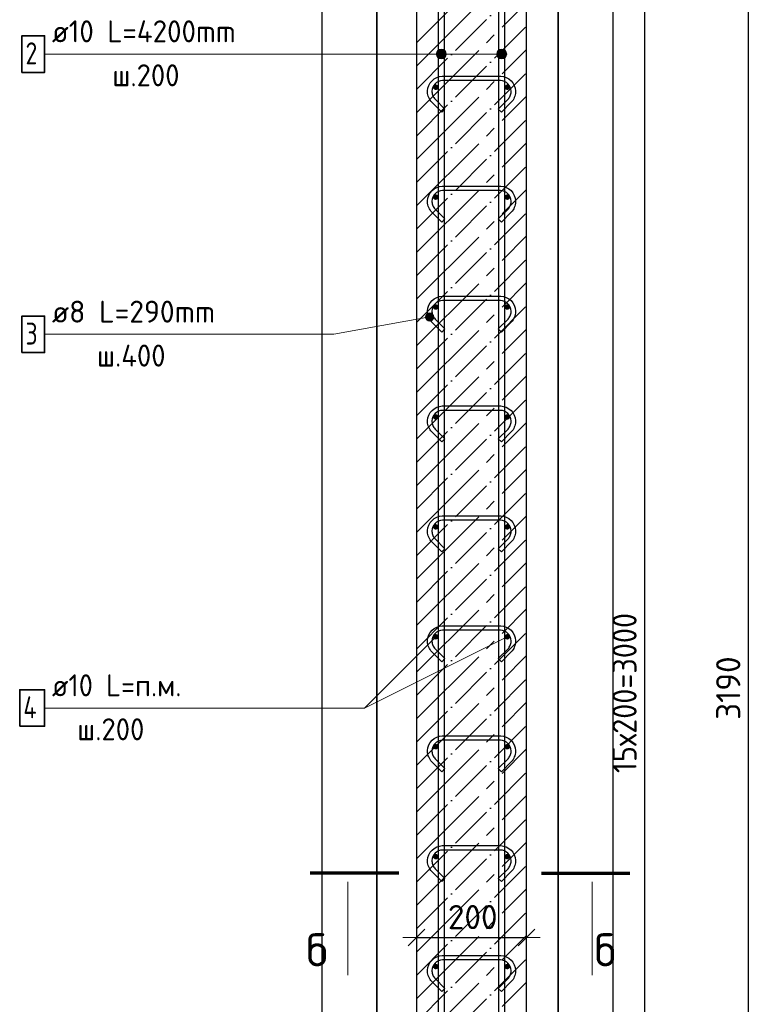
# Model space of a CAD drawing. Header units: millimetres. Extents: x -17997 to 37135, y 45383 to 72408.
# Tile 11 of 67: x -14238 to -12887, y 68907 to 70698. Entities that reach past the tile are written whole.
import ezdxf

# ---------------------------------------------------------------- set-up
doc = ezdxf.new("R2010")
doc.units = ezdxf.units.MM
doc.header["$PDMODE"] = 65
doc.linetypes.add('______11', pattern=[100, 80, -10, 0, -10])
doc.linetypes.add('______5', pattern=[220, 160, -20, 20, -20])
for name, color, linetype, lineweight in [('Standard', 7, 'Continuous', 25), ('Арм.стержн. вертикальными 1', 22, 'Continuous', 35), ('Арм.стержн.горизонт. 1', 180, 'Continuous', 35), ('Размерная линия_ общее', 7, 'Continuous', 13)]:
    doc.layers.add(name, color=color, linetype=linetype, lineweight=lineweight)
doc.layers.add('Арм.стержн.Стяжки', color=7, linetype='Continuous', lineweight=35, true_color=0x501e0f)
doc.styles.add('ISOCPEUR', font='ISOCPEUR')
doc.dimstyles.new('DIMSTYLE_3', dxfattribs={"dimtxt": 44, "dimasz": 50, "dimexe": 0, "dimexo": 0, "dimgap": 22, "dimtad": 2, "dimdec": 0, "dimrnd": 5, "dimzin": 12, "dimdsep": 46, "dimtxsty": 'ISOCPEUR', "dimblk1": 'ALL_ML_STRICH', "dimblk2": 'ALL_ML_STRICH', "dimsah": 1, "dimcen": 0, "dimclrd": 7, "dimclre": 256, "dimclrt": 7, "dimadec": 0, "dimazin": 0, "dimtfac": 1, "dimtdec": 0, "dimtix": 1, "dimtmove": 2, "dimatfit": 3, "dimfxl": 0, "dimtzin": 0, "dimlwd": 0, "dimlwe": -3, "dimarcsym": 0})

# ---------------------------------------------------------------- blocks, each defined once
blk = doc.blocks.new('ALL_ML_STRICH')
at = {"color": 0, "linetype": 'ByBlock', "lineweight": -2}
for p, q in [((0, -0.5), (0, 0.5)), ((-1, 0), (0.5, 0)), ((-0.3, -0.3), (0.3, 0.3))]:
    blk.add_line(p, q, dxfattribs=at)
blk = doc.blocks.new('*D20')
at = {"layer": 'DEFPOINTS', "color": 7, "linetype": 'Continuous', "lineweight": 13, "transparency": 33554687}
for p in [(-13194, 71070.4), (-13316.1, 67880.4), (-12912, 67880.4)]:
    blk.add_point(p, dxfattribs=at)
at = {"layer": 'Размерная линия_ общее', "color": 253, "linetype": 'Continuous', "lineweight": -2, "true_color": 0xa0a0a0, "transparency": 33554687}
for p, q in [((-13174, 71070.4), (-12912, 71070.4)), ((-13296.1, 67880.4), (-12912, 67880.4))]:
    blk.add_line(p, q, dxfattribs=at)
at = {"layer": 'Размерная линия_ общее', "color": 7, "linetype": 'Continuous', "lineweight": -2, "transparency": 33554687}
blk.add_line((-12912, 67880.4), (-12912, 71070.4), dxfattribs=at)
at = {"layer": 'Размерная линия_ общее', "color": 7, "linetype": 'Continuous', "lineweight": 13, "transparency": 33554687, "xscale": 50, "yscale": 50, "zscale": 50}
for p, rotation in [((-12912, 71070.4), 90), ((-12912, 67880.4), 270)]:
    blk.add_blockref('ALL_ML_STRICH', p, dxfattribs=dict(at, rotation=rotation))
at = {"layer": 'Размерная линия_ общее', "color": 7, "linetype": 'Continuous', "lineweight": 13, "transparency": 33554687, "insert": (-12949, 69482), "char_height": 44, "width": 176, "attachment_point": 5, "rotation": 90, "style": 'ISOCPEUR'}
blk.add_mtext('\\A1;{3190}', dxfattribs=at)
blk = doc.blocks.new('*D24')
at = {"layer": 'DEFPOINTS', "color": 7, "linetype": 'Continuous', "lineweight": 13, "transparency": 33554687}
for p in [(-13351.1, 70975.4), (-13351.1, 67975.4), (-13100.7, 67975.4)]:
    blk.add_point(p, dxfattribs=at)
at = {"layer": 'Размерная линия_ общее', "color": 253, "linetype": 'Continuous', "lineweight": -2, "true_color": 0xa0a0a0, "transparency": 33554687}
for p, q in [((-13331.1, 70975.4), (-13100.7, 70975.4)), ((-13331.1, 67975.4), (-13100.7, 67975.4))]:
    blk.add_line(p, q, dxfattribs=at)
at = {"layer": 'Размерная линия_ общее', "color": 7, "linetype": 'Continuous', "lineweight": -2, "transparency": 33554687}
blk.add_line((-13100.7, 67975.4), (-13100.7, 70975.4), dxfattribs=at)
at = {"layer": 'Размерная линия_ общее', "color": 7, "linetype": 'Continuous', "lineweight": 13, "transparency": 33554687, "xscale": 50, "yscale": 50, "zscale": 50}
for p, rotation in [((-13100.7, 70975.4), 90), ((-13100.7, 67975.4), 270)]:
    blk.add_blockref('ALL_ML_STRICH', p, dxfattribs=dict(at, rotation=rotation))
at = {"layer": 'Размерная линия_ общее', "color": 7, "linetype": 'Continuous', "lineweight": 13, "transparency": 33554687, "insert": (-13159.7, 69327.4), "char_height": 44, "width": 2.2, "attachment_point": 1, "rotation": 90, "line_spacing_factor": 0.60241, "style": 'ISOCPEUR'}
blk.add_mtext('\\W0.91;15х200=3000', dxfattribs=at)
blk = doc.blocks.new('*D47')
at = {"layer": 'DEFPOINTS', "color": 7, "linetype": 'Continuous', "lineweight": 13, "transparency": 33554687}
for p in [(-13516.1, 69028.4), (-13516.1, 69018.9), (-13316.1, 69027.5)]:
    blk.add_point(p, dxfattribs=at)
at = {"layer": 'Размерная линия_ общее', "color": 253, "linetype": 'Continuous', "lineweight": -2, "true_color": 0xa0a0a0, "transparency": 33554687}
for p, q in [((-13516.1, 69028.4), (-13516.1, 69028.4)), ((-13316.1, 69028.4), (-13316.1, 69028.4))]:
    blk.add_line(p, q, dxfattribs=at)
at = {"layer": 'Размерная линия_ общее', "color": 7, "linetype": 'Continuous', "lineweight": -2, "transparency": 33554687}
blk.add_line((-13516.1, 69028.4), (-13316.1, 69028.4), dxfattribs=at)
at = {"layer": 'Размерная линия_ общее', "color": 7, "linetype": 'Continuous', "lineweight": 13, "transparency": 33554687, "xscale": 50, "yscale": 50, "zscale": 50, "rotation": 180}
blk.add_blockref('ALL_ML_STRICH', (-13516.1, 69028.4), dxfattribs=at)
at = {"layer": 'Размерная линия_ общее', "color": 7, "linetype": 'Continuous', "lineweight": 13, "transparency": 33554687, "xscale": 50, "yscale": 50, "zscale": 50}
blk.add_blockref('ALL_ML_STRICH', (-13316.1, 69028.4), dxfattribs=at)
at = {"layer": 'Размерная линия_ общее', "color": 7, "linetype": 'Continuous', "lineweight": 13, "transparency": 33554687, "insert": (-13413.9, 69065.4), "char_height": 44, "width": 132, "attachment_point": 5, "style": 'ISOCPEUR'}
blk.add_mtext('\\A1;{200}', dxfattribs=at)

msp = doc.modelspace()

# ---------------------------------------------------------------- hatches: boundary and pattern name
at = {"layer": 'Арм.стержн. вертикальными 1', "linetype": 'Continuous', "lineweight": 13, "transparency": 33554687}
for points in [[(-13478.8, 70640.3), (-13475.6, 70628), (-13475.6, 70643.5)], [(-13478.8, 70640.3), (-13475.6, 70628), (-13475.6, 70643.5)], [(-13475.6, 70643.5), (-13471.1, 70626.8), (-13471.1, 70644.8)], [(-13475.6, 70643.5), (-13471.1, 70626.8), (-13471.1, 70644.8)], [(-13475.6, 70643.5), (-13475.6, 70628), (-13471.1, 70626.8)], [(-13475.6, 70643.5), (-13475.6, 70628), (-13471.1, 70626.8)], [(-13471.1, 70644.8), (-13471.1, 70626.8), (-13466.6, 70628)], [(-13471.1, 70644.8), (-13466.6, 70628), (-13466.6, 70643.5)], [(-13471.1, 70644.8), (-13471.1, 70626.8), (-13466.6, 70628)], [(-13471.1, 70644.8), (-13466.6, 70628), (-13466.6, 70643.5)], [(-13466.6, 70643.5), (-13466.6, 70628), (-13463.3, 70631.3)], [(-13466.6, 70643.5), (-13463.3, 70631.3), (-13463.3, 70640.3)], [(-13466.6, 70643.5), (-13466.6, 70628), (-13463.3, 70631.3)], [(-13466.6, 70643.5), (-13463.3, 70631.3), (-13463.3, 70640.3)], [(-13368.8, 70640.3), (-13365.6, 70628), (-13365.6, 70643.5)], [(-13368.8, 70640.3), (-13365.6, 70628), (-13365.6, 70643.5)], [(-13365.6, 70643.5), (-13361.1, 70626.8), (-13361.1, 70644.8)], [(-13365.6, 70643.5), (-13361.1, 70626.8), (-13361.1, 70644.8)], [(-13365.6, 70643.5), (-13365.6, 70628), (-13361.1, 70626.8)], [(-13365.6, 70643.5), (-13365.6, 70628), (-13361.1, 70626.8)], [(-13361.1, 70644.8), (-13361.1, 70626.8), (-13356.6, 70628)], [(-13361.1, 70644.8), (-13356.6, 70628), (-13356.6, 70643.5)], [(-13361.1, 70644.8), (-13361.1, 70626.8), (-13356.6, 70628)], [(-13361.1, 70644.8), (-13356.6, 70628), (-13356.6, 70643.5)], [(-13356.6, 70643.5), (-13356.6, 70628), (-13353.3, 70631.3)], [(-13356.6, 70643.5), (-13353.3, 70631.3), (-13353.3, 70640.3)], [(-13356.6, 70643.5), (-13356.6, 70628), (-13353.3, 70631.3)], [(-13356.6, 70643.5), (-13353.3, 70631.3), (-13353.3, 70640.3)], [(-13478.8, 70631.3), (-13478.8, 70640.3), (-13480.1, 70635.8)], [(-13478.8, 70631.3), (-13478.8, 70640.3), (-13480.1, 70635.8)], [(-13478.8, 70640.3), (-13478.8, 70631.3), (-13475.6, 70628)], [(-13478.8, 70640.3), (-13478.8, 70631.3), (-13475.6, 70628)], [(-13463.3, 70640.3), (-13463.3, 70631.3), (-13462.1, 70635.8)], [(-13463.3, 70640.3), (-13463.3, 70631.3), (-13462.1, 70635.8)], [(-13368.8, 70631.3), (-13368.8, 70640.3), (-13370.1, 70635.8)], [(-13368.8, 70631.3), (-13368.8, 70640.3), (-13370.1, 70635.8)], [(-13368.8, 70640.3), (-13368.8, 70631.3), (-13365.6, 70628)], [(-13368.8, 70640.3), (-13368.8, 70631.3), (-13365.6, 70628)], [(-13353.3, 70640.3), (-13353.3, 70631.3), (-13352.1, 70635.8)], [(-13353.3, 70640.3), (-13353.3, 70631.3), (-13352.1, 70635.8)]]:
    msp.add_hatch(color=7, dxfattribs=at).paths.add_polyline_path(points)
at = {"layer": 'Арм.стержн.горизонт. 1', "linetype": 'Continuous', "lineweight": 50, "transparency": 33554687}
for points in [[(-13476.1, 70575.4), (-13476.4, 70577.3), (-13477.5, 70578.9), (-13479.1, 70580), (-13481.1, 70580.4), (-13483, 70580), (-13484.6, 70578.9), (-13485.7, 70577.3), (-13486.1, 70575.4), (-13485.7, 70573.5), (-13484.6, 70571.9), (-13483, 70570.8), (-13481.1, 70570.4), (-13479.1, 70570.8), (-13477.5, 70571.9), (-13476.4, 70573.5)], [(-13346.1, 70575.4), (-13346.4, 70577.3), (-13347.5, 70578.9), (-13349.1, 70580), (-13351.1, 70580.4), (-13353, 70580), (-13354.6, 70578.9), (-13355.7, 70577.3), (-13356.1, 70575.4), (-13355.7, 70573.5), (-13354.6, 70571.9), (-13353, 70570.8), (-13351.1, 70570.4), (-13349.1, 70570.8), (-13347.5, 70571.9), (-13346.4, 70573.5)], [(-13476.1, 70375.4), (-13476.4, 70377.3), (-13477.5, 70378.9), (-13479.1, 70380), (-13481.1, 70380.4), (-13483, 70380), (-13484.6, 70378.9), (-13485.7, 70377.3), (-13486.1, 70375.4), (-13485.7, 70373.5), (-13484.6, 70371.9), (-13483, 70370.8), (-13481.1, 70370.4), (-13479.1, 70370.8), (-13477.5, 70371.9), (-13476.4, 70373.5)], [(-13346.1, 70375.4), (-13346.4, 70377.3), (-13347.5, 70378.9), (-13349.1, 70380), (-13351.1, 70380.4), (-13353, 70380), (-13354.6, 70378.9), (-13355.7, 70377.3), (-13356.1, 70375.4), (-13355.7, 70373.5), (-13354.6, 70371.9), (-13353, 70370.8), (-13351.1, 70370.4), (-13349.1, 70370.8), (-13347.5, 70371.9), (-13346.4, 70373.5)], [(-13476.1, 70175.4), (-13476.4, 70177.3), (-13477.5, 70178.9), (-13479.1, 70180), (-13481.1, 70180.4), (-13483, 70180), (-13484.6, 70178.9), (-13485.7, 70177.3), (-13486.1, 70175.4), (-13485.7, 70173.5), (-13484.6, 70171.9), (-13483, 70170.8), (-13481.1, 70170.4), (-13479.1, 70170.8), (-13477.5, 70171.9), (-13476.4, 70173.5)], [(-13346.1, 70175.4), (-13346.4, 70177.3), (-13347.5, 70178.9), (-13349.1, 70180), (-13351.1, 70180.4), (-13353, 70180), (-13354.6, 70178.9), (-13355.7, 70177.3), (-13356.1, 70175.4), (-13355.7, 70173.5), (-13354.6, 70171.9), (-13353, 70170.8), (-13351.1, 70170.4), (-13349.1, 70170.8), (-13347.5, 70171.9), (-13346.4, 70173.5)], [(-13476.1, 69975.4), (-13476.4, 69977.3), (-13477.5, 69978.9), (-13479.1, 69980), (-13481.1, 69980.4), (-13483, 69980), (-13484.6, 69978.9), (-13485.7, 69977.3), (-13486.1, 69975.4), (-13485.7, 69973.5), (-13484.6, 69971.9), (-13483, 69970.8), (-13481.1, 69970.4), (-13479.1, 69970.8), (-13477.5, 69971.9), (-13476.4, 69973.5)], [(-13346.1, 69975.4), (-13346.4, 69977.3), (-13347.5, 69978.9), (-13349.1, 69980), (-13351.1, 69980.4), (-13353, 69980), (-13354.6, 69978.9), (-13355.7, 69977.3), (-13356.1, 69975.4), (-13355.7, 69973.5), (-13354.6, 69971.9), (-13353, 69970.8), (-13351.1, 69970.4), (-13349.1, 69970.8), (-13347.5, 69971.9), (-13346.4, 69973.5)], [(-13476.1, 69775.4), (-13476.4, 69777.3), (-13477.5, 69778.9), (-13479.1, 69780), (-13481.1, 69780.4), (-13483, 69780), (-13484.6, 69778.9), (-13485.7, 69777.3), (-13486.1, 69775.4), (-13485.7, 69773.5), (-13484.6, 69771.9), (-13483, 69770.8), (-13481.1, 69770.4), (-13479.1, 69770.8), (-13477.5, 69771.9), (-13476.4, 69773.5)], [(-13346.1, 69775.4), (-13346.4, 69777.3), (-13347.5, 69778.9), (-13349.1, 69780), (-13351.1, 69780.4), (-13353, 69780), (-13354.6, 69778.9), (-13355.7, 69777.3), (-13356.1, 69775.4), (-13355.7, 69773.5), (-13354.6, 69771.9), (-13353, 69770.8), (-13351.1, 69770.4), (-13349.1, 69770.8), (-13347.5, 69771.9), (-13346.4, 69773.5)], [(-13476.1, 69575.4), (-13476.4, 69577.3), (-13477.5, 69578.9), (-13479.1, 69580), (-13481.1, 69580.4), (-13483, 69580), (-13484.6, 69578.9), (-13485.7, 69577.3), (-13486.1, 69575.4), (-13485.7, 69573.5), (-13484.6, 69571.9), (-13483, 69570.8), (-13481.1, 69570.4), (-13479.1, 69570.8), (-13477.5, 69571.9), (-13476.4, 69573.5)], [(-13346.1, 69575.4), (-13346.4, 69577.3), (-13347.5, 69578.9), (-13349.1, 69580), (-13351.1, 69580.4), (-13353, 69580), (-13354.6, 69578.9), (-13355.7, 69577.3), (-13356.1, 69575.4), (-13355.7, 69573.5), (-13354.6, 69571.9), (-13353, 69570.8), (-13351.1, 69570.4), (-13349.1, 69570.8), (-13347.5, 69571.9), (-13346.4, 69573.5)], [(-13476.1, 69375.4), (-13476.4, 69377.3), (-13477.5, 69378.9), (-13479.1, 69380), (-13481.1, 69380.4), (-13483, 69380), (-13484.6, 69378.9), (-13485.7, 69377.3), (-13486.1, 69375.4), (-13485.7, 69373.5), (-13484.6, 69371.9), (-13483, 69370.8), (-13481.1, 69370.4), (-13479.1, 69370.8), (-13477.5, 69371.9), (-13476.4, 69373.5)], [(-13346.1, 69375.4), (-13346.4, 69377.3), (-13347.5, 69378.9), (-13349.1, 69380), (-13351.1, 69380.4), (-13353, 69380), (-13354.6, 69378.9), (-13355.7, 69377.3), (-13356.1, 69375.4), (-13355.7, 69373.5), (-13354.6, 69371.9), (-13353, 69370.8), (-13351.1, 69370.4), (-13349.1, 69370.8), (-13347.5, 69371.9), (-13346.4, 69373.5)], [(-13476.1, 69175.4), (-13476.4, 69177.3), (-13477.5, 69178.9), (-13479.1, 69180), (-13481.1, 69180.4), (-13483, 69180), (-13484.6, 69178.9), (-13485.7, 69177.3), (-13486.1, 69175.4), (-13485.7, 69173.5), (-13484.6, 69171.9), (-13483, 69170.8), (-13481.1, 69170.4), (-13479.1, 69170.8), (-13477.5, 69171.9), (-13476.4, 69173.5)], [(-13346.1, 69175.4), (-13346.4, 69177.3), (-13347.5, 69178.9), (-13349.1, 69180), (-13351.1, 69180.4), (-13353, 69180), (-13354.6, 69178.9), (-13355.7, 69177.3), (-13356.1, 69175.4), (-13355.7, 69173.5), (-13354.6, 69171.9), (-13353, 69170.8), (-13351.1, 69170.4), (-13349.1, 69170.8), (-13347.5, 69171.9), (-13346.4, 69173.5)], [(-13476.1, 68975.4), (-13476.4, 68977.3), (-13477.5, 68978.9), (-13479.1, 68980), (-13481.1, 68980.4), (-13483, 68980), (-13484.6, 68978.9), (-13485.7, 68977.3), (-13486.1, 68975.4), (-13485.7, 68973.5), (-13484.6, 68971.9), (-13483, 68970.8), (-13481.1, 68970.4), (-13479.1, 68970.8), (-13477.5, 68971.9), (-13476.4, 68973.5)], [(-13346.1, 68975.4), (-13346.4, 68977.3), (-13347.5, 68978.9), (-13349.1, 68980), (-13351.1, 68980.4), (-13353, 68980), (-13354.6, 68978.9), (-13355.7, 68977.3), (-13356.1, 68975.4), (-13355.7, 68973.5), (-13354.6, 68971.9), (-13353, 68970.8), (-13351.1, 68970.4), (-13349.1, 68970.8), (-13347.5, 68971.9), (-13346.4, 68973.5)]]:
    msp.add_hatch(color=4, dxfattribs=at).paths.add_polyline_path(points)
at = {"layer": 'Арм.стержн.Стяжки', "linetype": 'Continuous', "lineweight": 13, "transparency": 33554687}
for points in [[(-13497.7, 70152.6), (-13499.1, 70160), (-13499.4, 70156.1)], [(-13499.1, 70160), (-13494.6, 70150.4), (-13496.9, 70163.1)], [(-13499.1, 70160), (-13497.7, 70152.6), (-13494.6, 70150.4)], [(-13496.9, 70163.1), (-13490.7, 70150.1), (-13493.4, 70164.8)], [(-13496.9, 70163.1), (-13494.6, 70150.4), (-13490.7, 70150.1)], [(-13493.4, 70164.8), (-13490.7, 70150.1), (-13487.2, 70151.8)], [(-13493.4, 70164.8), (-13487.2, 70151.8), (-13489.5, 70164.5)], [(-13489.5, 70164.5), (-13487.2, 70151.8), (-13485, 70154.9)], [(-13489.5, 70164.5), (-13485, 70154.9), (-13486.4, 70162.3)], [(-13486.4, 70162.3), (-13485, 70154.9), (-13484.7, 70158.8)]]:
    msp.add_hatch(color=7, dxfattribs=at).paths.add_polyline_path(points)

# ---------------------------------------------------------------- linework, layer by layer
at = {"color": 52, "linetype": 'Continuous', "lineweight": -3, "transparency": 33554687}
for p, q in [((-13588.4, 67446.3), (-13588.4, 72140.4)), ((-13588.4, 72140.4), (-13588.4, 67446.3)), ((-13258.4, 67446.3), (-13258.4, 72140.4)), ((-13258.4, 72140.4), (-13258.4, 67446.3))]:
    msp.add_line(p, q, dxfattribs=at)
at = {"layer": 'Standard', "color": 7, "linetype": 'Continuous', "lineweight": 25, "transparency": 33554687}
for p, q in [((-13516.1, 71070.4), (-13516.1, 67880.4)), ((-13316.1, 67880.4), (-13316.1, 71070.4))]:
    msp.add_line(p, q, dxfattribs=at)
at = {"layer": 'Standard', "color": 7, "linetype": '______11', "lineweight": -3, "transparency": 33554687}
for p, q in [((-13516.1, 70656.3), (-13316.1, 70856.3)), ((-13516.1, 70571.5), (-13316.1, 70771.5)), ((-13516.1, 70486.6), (-13316.1, 70686.6)), ((-13516.1, 70401.8), (-13316.1, 70601.8)), ((-13516.1, 70316.9), (-13316.1, 70516.9)), ((-13516.1, 70232.1), (-13316.1, 70432.1)), ((-13516.1, 70147.2), (-13316.1, 70347.2)), ((-13516.1, 70062.4), (-13316.1, 70262.4)), ((-13516.1, 69977.5), (-13316.1, 70177.5)), ((-13516.1, 69892.7), (-13316.1, 70092.7)), ((-13516.1, 69807.8), (-13316.1, 70007.8)), ((-13516.1, 69723), (-13316.1, 69923)), ((-13516.1, 69638.1), (-13316.1, 69838.1)), ((-13516.1, 69553.2), (-13316.1, 69753.2)), ((-13516.1, 69468.4), (-13316.1, 69668.4)), ((-13516.1, 69383.5), (-13316.1, 69583.5)), ((-13516.1, 69298.7), (-13316.1, 69498.7)), ((-13516.1, 69213.8), (-13316.1, 69413.8)), ((-13516.1, 69129), (-13316.1, 69329)), ((-13516.1, 69044.1), (-13316.1, 69244.1)), ((-13516.1, 68959.3), (-13316.1, 69159.3)), ((-13516.1, 68874.4), (-13316.1, 69074.4)), ((-13516.1, 68789.6), (-13316.1, 68989.6))]:
    msp.add_line(p, q, dxfattribs=at)
at = {"layer": 'Standard', "color": 7, "linetype": '______5', "lineweight": -3, "transparency": 33554687}
for p, q in [((-13516.1, 70613.9), (-13316.1, 70813.9)), ((-13516.1, 70529.1), (-13316.1, 70729.1)), ((-13516.1, 70444.2), (-13316.1, 70644.2)), ((-13516.1, 70359.3), (-13316.1, 70559.3)), ((-13516.1, 70274.5), (-13316.1, 70474.5)), ((-13516.1, 70189.6), (-13316.1, 70389.6)), ((-13516.1, 70104.8), (-13316.1, 70304.8)), ((-13516.1, 70019.9), (-13316.1, 70219.9)), ((-13516.1, 69935.1), (-13316.1, 70135.1)), ((-13516.1, 69850.2), (-13316.1, 70050.2)), ((-13516.1, 69765.4), (-13316.1, 69965.4)), ((-13516.1, 69680.5), (-13316.1, 69880.5)), ((-13516.1, 69595.7), (-13316.1, 69795.7)), ((-13516.1, 69510.8), (-13316.1, 69710.8)), ((-13516.1, 69426), (-13316.1, 69626)), ((-13516.1, 69341.1), (-13316.1, 69541.1)), ((-13516.1, 69256.3), (-13316.1, 69456.3)), ((-13516.1, 69171.4), (-13316.1, 69371.4)), ((-13516.1, 69086.6), (-13316.1, 69286.6)), ((-13516.1, 69001.7), (-13316.1, 69201.7)), ((-13516.1, 68916.9), (-13316.1, 69116.9)), ((-13516.1, 68832), (-13316.1, 69032)), ((-13516.1, 68747.1), (-13316.1, 68947.1))]:
    msp.add_line(p, q, dxfattribs=at)
at = {"layer": 'Standard', "color": 7, "linetype": 'Continuous', "lineweight": 13, "transparency": 33554687}
for p, q in [((-13610.8, 69445.8), (-13351.1, 69575.4)), ((-13640.9, 69129.4), (-13640.9, 68959.8)), ((-13196.4, 69129.4), (-13196.4, 68959.8))]:
    msp.add_line(p, q, dxfattribs=at)
at = {"layer": 'Standard', "color": 7, "linetype": 'Continuous', "lineweight": 70, "transparency": 33554687}
for p, q in [((-13548.6, 69145.4), (-13709.4, 69145.4)), ((-13288.6, 69145.4), (-13127.8, 69145.4))]:
    msp.add_line(p, q, dxfattribs=at)
at = {"layer": 'Standard', "color": 7, "linetype": 'Continuous', "lineweight": 25, "transparency": 33554687}
msp.add_lwpolyline([(-13688.4, 67346.3), (-13158.4, 67346.3), (-13158.4, 72240.4), (-13688.4, 72240.4), (-13688.4, 67346.3)], dxfattribs=at)
at = {"layer": 'Арм.стержн. вертикальными 1', "color": 7, "linetype": 'Continuous', "lineweight": 13, "transparency": 33554687}
for p, q in [((-13471.1, 70644.8), (-13471.1, 70644.8)), ((-13471.1, 70644.8), (-13471.1, 70644.8)), ((-13361.1, 70644.8), (-13361.1, 70644.8)), ((-13361.1, 70644.8), (-13361.1, 70644.8)), ((-14192.8, 70635.8), (-13588.8, 70635.8)), ((-13588.8, 70635.8), (-13471.1, 70635.8)), ((-13588.8, 70635.8), (-13471.1, 70635.8)), ((-13588.8, 70635.8), (-13361.1, 70635.8)), ((-13588.8, 70635.8), (-13361.1, 70635.8)), ((-13480.1, 70635.8), (-13480.1, 70635.8)), ((-13480.1, 70635.8), (-13480.1, 70635.8)), ((-13471.1, 70626.8), (-13471.1, 70626.8)), ((-13471.1, 70626.8), (-13471.1, 70626.8)), ((-13462.1, 70635.8), (-13462.1, 70635.8)), ((-13462.1, 70635.8), (-13462.1, 70635.8)), ((-13370.1, 70635.8), (-13370.1, 70635.8)), ((-13370.1, 70635.8), (-13370.1, 70635.8)), ((-13361.1, 70626.8), (-13361.1, 70626.8)), ((-13361.1, 70626.8), (-13361.1, 70626.8)), ((-13352.1, 70635.8), (-13352.1, 70635.8)), ((-13352.1, 70635.8), (-13352.1, 70635.8))]:
    msp.add_line(p, q, dxfattribs=at)
at = {"layer": 'Арм.стержн. вертикальными 1', "color": 4, "linetype": 'Continuous', "lineweight": 25, "transparency": 33554687}
for points in [[(-13476.1, 67878.3), (-13476.1, 72078.3), (-13466.1, 72078.3), (-13466.1, 67878.3), (-13476.1, 67878.3)], [(-13476.1, 67878.3), (-13476.1, 72078.3), (-13466.1, 72078.3), (-13466.1, 67878.3), (-13476.1, 67878.3)], [(-13366.1, 67878.3), (-13366.1, 72078.3), (-13356.1, 72078.3), (-13356.1, 67878.3), (-13366.1, 67878.3)], [(-13366.1, 67878.3), (-13366.1, 72078.3), (-13356.1, 72078.3), (-13356.1, 67878.3), (-13366.1, 67878.3)]]:
    msp.add_lwpolyline(points, dxfattribs=at)
at = {"layer": 'Арм.стержн. вертикальными 1', "color": 7, "linetype": 'Continuous', "lineweight": 35, "transparency": 33554687}
msp.add_lwpolyline([(-14234.2, 70602.5), (-14192.8, 70602.5), (-14192.8, 70669.1), (-14234.2, 70669.1), (-14234.2, 70602.5)], dxfattribs=at)
at = {"layer": 'Арм.стержн. вертикальными 1', "color": 7, "linetype": 'Continuous', "lineweight": 13, "transparency": 33554687}
for centre in [(-13471.1, 70635.8), (-13471.1, 70635.8), (-13361.1, 70635.8), (-13361.1, 70635.8)]:
    msp.add_circle(centre, 9, dxfattribs=at)
at = {"layer": 'Арм.стержн.горизонт. 1', "color": 7, "linetype": 'Continuous', "lineweight": 13, "transparency": 33554687}
for p, q in [((-13610.8, 69445.8), (-13481.1, 69575.4)), ((-14192.8, 69445.8), (-13610.8, 69445.8))]:
    msp.add_line(p, q, dxfattribs=at)
at = {"layer": 'Арм.стержн.горизонт. 1', "color": 7, "linetype": 'Continuous', "lineweight": 35, "transparency": 33554687}
msp.add_lwpolyline([(-14238.2, 69412.5), (-14192.8, 69412.5), (-14192.8, 69479.1), (-14238.2, 69479.1), (-14238.2, 69412.5)], dxfattribs=at)
at = {"layer": 'Арм.стержн.Стяжки', "color": 7, "linetype": 'Continuous', "lineweight": 13, "transparency": 33554687}
for p, q in [((-13493.4, 70164.8), (-13493.4, 70164.8)), ((-13666.8, 70125.8), (-13492.1, 70157.4)), ((-13499.4, 70156.1), (-13499.4, 70156.1)), ((-13490.7, 70150.1), (-13490.7, 70150.1)), ((-13484.7, 70158.8), (-13484.7, 70158.8)), ((-14192.8, 70125.8), (-13666.8, 70125.8))]:
    msp.add_line(p, q, dxfattribs=at)
at = {"layer": 'Арм.стержн.Стяжки', "color": 40, "linetype": 'Continuous', "lineweight": 25, "transparency": 33554687}
for points in [[(-13470.3, 70530), (-13488.3, 70548.1), (-13490, 70550), (-13491.5, 70552.1), (-13492.8, 70554.3), (-13493.9, 70556.7), (-13494.8, 70559.1), (-13495.5, 70561.6), (-13495.9, 70564.2), (-13496.1, 70566.7), (-13496.1, 70568.7), (-13495.4, 70573.6), (-13493.7, 70578.7), (-13491.1, 70583.3), (-13487.9, 70587.2), (-13484, 70590.4), (-13479.3, 70593), (-13474.3, 70594.7), (-13469.4, 70595.4), (-13362.7, 70595.4), (-13357.9, 70594.7), (-13352.8, 70593), (-13348.1, 70590.4), (-13344.2, 70587.2), (-13341, 70583.3), (-13338.4, 70578.7), (-13336.7, 70573.6), (-13336.1, 70568.7), (-13336.1, 70566.7), (-13336.2, 70564.2), (-13336.7, 70561.6), (-13337.3, 70559.1), (-13338.2, 70556.7), (-13339.3, 70554.3), (-13340.6, 70552.1), (-13342.1, 70550), (-13343.8, 70548.1), (-13361.8, 70530), (-13367.5, 70535.7), (-13349.6, 70553.5), (-13348.4, 70554.9), (-13347.3, 70556.5), (-13346.4, 70558.1), (-13345.6, 70559.7), (-13345, 70561.5), (-13344.5, 70563.3), (-13344.2, 70565.1), (-13344.1, 70567), (-13344.1, 70568.2), (-13344.6, 70571.8), (-13345.8, 70575.4), (-13347.6, 70578.8), (-13349.9, 70581.5), (-13352.7, 70583.8), (-13356, 70585.7), (-13359.7, 70586.9), (-13363.3, 70587.4), (-13468.8, 70587.4), (-13472.4, 70586.9), (-13476.1, 70585.7), (-13479.5, 70583.8), (-13482.2, 70581.5), (-13484.5, 70578.8), (-13486.3, 70575.4), (-13487.6, 70571.8), (-13488.1, 70568.2), (-13488.1, 70567), (-13487.9, 70565.1), (-13487.6, 70563.3), (-13487.2, 70561.5), (-13486.5, 70559.7), (-13485.8, 70558.1), (-13484.8, 70556.5), (-13483.7, 70554.9), (-13482.5, 70553.5), (-13464.6, 70535.7), (-13470.3, 70530)], [(-13470.3, 70330), (-13488.3, 70348.1), (-13490, 70350), (-13491.5, 70352.1), (-13492.8, 70354.3), (-13493.9, 70356.7), (-13494.8, 70359.1), (-13495.5, 70361.6), (-13495.9, 70364.2), (-13496.1, 70366.7), (-13496.1, 70368.7), (-13495.4, 70373.6), (-13493.7, 70378.7), (-13491.1, 70383.3), (-13487.9, 70387.2), (-13484, 70390.4), (-13479.3, 70393), (-13474.3, 70394.7), (-13469.4, 70395.4), (-13362.7, 70395.4), (-13357.9, 70394.7), (-13352.8, 70393), (-13348.1, 70390.4), (-13344.2, 70387.2), (-13341, 70383.3), (-13338.4, 70378.7), (-13336.7, 70373.6), (-13336.1, 70368.7), (-13336.1, 70366.7), (-13336.2, 70364.2), (-13336.7, 70361.6), (-13337.3, 70359.1), (-13338.2, 70356.7), (-13339.3, 70354.3), (-13340.6, 70352.1), (-13342.1, 70350), (-13343.8, 70348.1), (-13361.8, 70330), (-13367.5, 70335.7), (-13349.6, 70353.5), (-13348.4, 70354.9), (-13347.3, 70356.5), (-13346.4, 70358.1), (-13345.6, 70359.7), (-13345, 70361.5), (-13344.5, 70363.3), (-13344.2, 70365.1), (-13344.1, 70367), (-13344.1, 70368.2), (-13344.6, 70371.8), (-13345.8, 70375.4), (-13347.6, 70378.8), (-13349.9, 70381.5), (-13352.7, 70383.8), (-13356, 70385.7), (-13359.7, 70386.9), (-13363.3, 70387.4), (-13468.8, 70387.4), (-13472.4, 70386.9), (-13476.1, 70385.7), (-13479.5, 70383.8), (-13482.2, 70381.5), (-13484.5, 70378.8), (-13486.3, 70375.4), (-13487.6, 70371.8), (-13488.1, 70368.2), (-13488.1, 70367), (-13487.9, 70365.1), (-13487.6, 70363.3), (-13487.2, 70361.5), (-13486.5, 70359.7), (-13485.8, 70358.1), (-13484.8, 70356.5), (-13483.7, 70354.9), (-13482.5, 70353.5), (-13464.6, 70335.7), (-13470.3, 70330)], [(-13470.3, 70130), (-13488.3, 70148.1), (-13490, 70150), (-13491.5, 70152.1), (-13492.8, 70154.3), (-13493.9, 70156.7), (-13494.8, 70159.1), (-13495.5, 70161.6), (-13495.9, 70164.2), (-13496.1, 70166.7), (-13496.1, 70168.7), (-13495.4, 70173.6), (-13493.7, 70178.7), (-13491.1, 70183.3), (-13487.9, 70187.2), (-13484, 70190.4), (-13479.3, 70193), (-13474.3, 70194.7), (-13469.4, 70195.4), (-13362.7, 70195.4), (-13357.9, 70194.7), (-13352.8, 70193), (-13348.1, 70190.4), (-13344.2, 70187.2), (-13341, 70183.3), (-13338.4, 70178.7), (-13336.7, 70173.6), (-13336.1, 70168.7), (-13336.1, 70166.7), (-13336.2, 70164.2), (-13336.7, 70161.6), (-13337.3, 70159.1), (-13338.2, 70156.7), (-13339.3, 70154.3), (-13340.6, 70152.1), (-13342.1, 70150), (-13343.8, 70148.1), (-13361.8, 70130), (-13367.5, 70135.7), (-13349.6, 70153.5), (-13348.4, 70154.9), (-13347.3, 70156.5), (-13346.4, 70158.1), (-13345.6, 70159.7), (-13345, 70161.5), (-13344.5, 70163.3), (-13344.2, 70165.1), (-13344.1, 70167), (-13344.1, 70168.2), (-13344.6, 70171.8), (-13345.8, 70175.4), (-13347.6, 70178.8), (-13349.9, 70181.5), (-13352.7, 70183.8), (-13356, 70185.7), (-13359.7, 70186.9), (-13363.3, 70187.4), (-13468.8, 70187.4), (-13472.4, 70186.9), (-13476.1, 70185.7), (-13479.5, 70183.8), (-13482.2, 70181.5), (-13484.5, 70178.8), (-13486.3, 70175.4), (-13487.6, 70171.8), (-13488.1, 70168.2), (-13488.1, 70167), (-13487.9, 70165.1), (-13487.6, 70163.3), (-13487.2, 70161.5), (-13486.5, 70159.7), (-13485.8, 70158.1), (-13484.8, 70156.5), (-13483.7, 70154.9), (-13482.5, 70153.5), (-13464.6, 70135.7), (-13470.3, 70130)], [(-13470.3, 69930), (-13488.3, 69948.1), (-13490, 69950), (-13491.5, 69952.1), (-13492.8, 69954.3), (-13493.9, 69956.7), (-13494.8, 69959.1), (-13495.5, 69961.6), (-13495.9, 69964.2), (-13496.1, 69966.7), (-13496.1, 69968.7), (-13495.4, 69973.6), (-13493.7, 69978.7), (-13491.1, 69983.3), (-13487.9, 69987.2), (-13484, 69990.4), (-13479.3, 69993), (-13474.3, 69994.7), (-13469.4, 69995.4), (-13362.7, 69995.4), (-13357.9, 69994.7), (-13352.8, 69993), (-13348.1, 69990.4), (-13344.2, 69987.2), (-13341, 69983.3), (-13338.4, 69978.7), (-13336.7, 69973.6), (-13336.1, 69968.7), (-13336.1, 69966.7), (-13336.2, 69964.2), (-13336.7, 69961.6), (-13337.3, 69959.1), (-13338.2, 69956.7), (-13339.3, 69954.3), (-13340.6, 69952.1), (-13342.1, 69950), (-13343.8, 69948.1), (-13361.8, 69930), (-13367.5, 69935.7), (-13349.6, 69953.5), (-13348.4, 69954.9), (-13347.3, 69956.5), (-13346.4, 69958.1), (-13345.6, 69959.7), (-13345, 69961.5), (-13344.5, 69963.3), (-13344.2, 69965.1), (-13344.1, 69967), (-13344.1, 69968.2), (-13344.6, 69971.8), (-13345.8, 69975.4), (-13347.6, 69978.8), (-13349.9, 69981.5), (-13352.7, 69983.8), (-13356, 69985.7), (-13359.7, 69986.9), (-13363.3, 69987.4), (-13468.8, 69987.4), (-13472.4, 69986.9), (-13476.1, 69985.7), (-13479.5, 69983.8), (-13482.2, 69981.5), (-13484.5, 69978.8), (-13486.3, 69975.4), (-13487.6, 69971.8), (-13488.1, 69968.2), (-13488.1, 69967), (-13487.9, 69965.1), (-13487.6, 69963.3), (-13487.2, 69961.5), (-13486.5, 69959.7), (-13485.8, 69958.1), (-13484.8, 69956.5), (-13483.7, 69954.9), (-13482.5, 69953.5), (-13464.6, 69935.7), (-13470.3, 69930)], [(-13470.3, 69730), (-13488.3, 69748.1), (-13490, 69750), (-13491.5, 69752.1), (-13492.8, 69754.3), (-13493.9, 69756.7), (-13494.8, 69759.1), (-13495.5, 69761.6), (-13495.9, 69764.2), (-13496.1, 69766.7), (-13496.1, 69768.7), (-13495.4, 69773.6), (-13493.7, 69778.7), (-13491.1, 69783.3), (-13487.9, 69787.2), (-13484, 69790.4), (-13479.3, 69793), (-13474.3, 69794.7), (-13469.4, 69795.4), (-13362.7, 69795.4), (-13357.9, 69794.7), (-13352.8, 69793), (-13348.1, 69790.4), (-13344.2, 69787.2), (-13341, 69783.3), (-13338.4, 69778.7), (-13336.7, 69773.6), (-13336.1, 69768.7), (-13336.1, 69766.7), (-13336.2, 69764.2), (-13336.7, 69761.6), (-13337.3, 69759.1), (-13338.2, 69756.7), (-13339.3, 69754.3), (-13340.6, 69752.1), (-13342.1, 69750), (-13343.8, 69748.1), (-13361.8, 69730), (-13367.5, 69735.7), (-13349.6, 69753.5), (-13348.4, 69754.9), (-13347.3, 69756.5), (-13346.4, 69758.1), (-13345.6, 69759.7), (-13345, 69761.5), (-13344.5, 69763.3), (-13344.2, 69765.1), (-13344.1, 69767), (-13344.1, 69768.2), (-13344.6, 69771.8), (-13345.8, 69775.4), (-13347.6, 69778.8), (-13349.9, 69781.5), (-13352.7, 69783.8), (-13356, 69785.7), (-13359.7, 69786.9), (-13363.3, 69787.4), (-13468.8, 69787.4), (-13472.4, 69786.9), (-13476.1, 69785.7), (-13479.5, 69783.8), (-13482.2, 69781.5), (-13484.5, 69778.8), (-13486.3, 69775.4), (-13487.6, 69771.8), (-13488.1, 69768.2), (-13488.1, 69767), (-13487.9, 69765.1), (-13487.6, 69763.3), (-13487.2, 69761.5), (-13486.5, 69759.7), (-13485.8, 69758.1), (-13484.8, 69756.5), (-13483.7, 69754.9), (-13482.5, 69753.5), (-13464.6, 69735.7), (-13470.3, 69730)], [(-13470.3, 69530), (-13488.3, 69548.1), (-13490, 69550), (-13491.5, 69552.1), (-13492.8, 69554.3), (-13493.9, 69556.7), (-13494.8, 69559.1), (-13495.5, 69561.6), (-13495.9, 69564.2), (-13496.1, 69566.7), (-13496.1, 69568.7), (-13495.4, 69573.6), (-13493.7, 69578.7), (-13491.1, 69583.3), (-13487.9, 69587.2), (-13484, 69590.4), (-13479.3, 69593), (-13474.3, 69594.7), (-13469.4, 69595.4), (-13362.7, 69595.4), (-13357.9, 69594.7), (-13352.8, 69593), (-13348.1, 69590.4), (-13344.2, 69587.2), (-13341, 69583.3), (-13338.4, 69578.7), (-13336.7, 69573.6), (-13336.1, 69568.7), (-13336.1, 69566.7), (-13336.2, 69564.2), (-13336.7, 69561.6), (-13337.3, 69559.1), (-13338.2, 69556.7), (-13339.3, 69554.3), (-13340.6, 69552.1), (-13342.1, 69550), (-13343.8, 69548.1), (-13361.8, 69530), (-13367.5, 69535.7), (-13349.6, 69553.5), (-13348.4, 69554.9), (-13347.3, 69556.5), (-13346.4, 69558.1), (-13345.6, 69559.7), (-13345, 69561.5), (-13344.5, 69563.3), (-13344.2, 69565.1), (-13344.1, 69567), (-13344.1, 69568.2), (-13344.6, 69571.8), (-13345.8, 69575.4), (-13347.6, 69578.8), (-13349.9, 69581.5), (-13352.7, 69583.8), (-13356, 69585.7), (-13359.7, 69586.9), (-13363.3, 69587.4), (-13468.8, 69587.4), (-13472.4, 69586.9), (-13476.1, 69585.7), (-13479.5, 69583.8), (-13482.2, 69581.5), (-13484.5, 69578.8), (-13486.3, 69575.4), (-13487.6, 69571.8), (-13488.1, 69568.2), (-13488.1, 69567), (-13487.9, 69565.1), (-13487.6, 69563.3), (-13487.2, 69561.5), (-13486.5, 69559.7), (-13485.8, 69558.1), (-13484.8, 69556.5), (-13483.7, 69554.9), (-13482.5, 69553.5), (-13464.6, 69535.7), (-13470.3, 69530)], [(-13470.3, 69330), (-13488.3, 69348.1), (-13490, 69350), (-13491.5, 69352.1), (-13492.8, 69354.3), (-13493.9, 69356.7), (-13494.8, 69359.1), (-13495.5, 69361.6), (-13495.9, 69364.2), (-13496.1, 69366.7), (-13496.1, 69368.7), (-13495.4, 69373.6), (-13493.7, 69378.7), (-13491.1, 69383.3), (-13487.9, 69387.2), (-13484, 69390.4), (-13479.3, 69393), (-13474.3, 69394.7), (-13469.4, 69395.4), (-13362.7, 69395.4), (-13357.9, 69394.7), (-13352.8, 69393), (-13348.1, 69390.4), (-13344.2, 69387.2), (-13341, 69383.3), (-13338.4, 69378.7), (-13336.7, 69373.6), (-13336.1, 69368.7), (-13336.1, 69366.7), (-13336.2, 69364.2), (-13336.7, 69361.6), (-13337.3, 69359.1), (-13338.2, 69356.7), (-13339.3, 69354.3), (-13340.6, 69352.1), (-13342.1, 69350), (-13343.8, 69348.1), (-13361.8, 69330), (-13367.5, 69335.7), (-13349.6, 69353.5), (-13348.4, 69354.9), (-13347.3, 69356.5), (-13346.4, 69358.1), (-13345.6, 69359.7), (-13345, 69361.5), (-13344.5, 69363.3), (-13344.2, 69365.1), (-13344.1, 69367), (-13344.1, 69368.2), (-13344.6, 69371.8), (-13345.8, 69375.4), (-13347.6, 69378.8), (-13349.9, 69381.5), (-13352.7, 69383.8), (-13356, 69385.7), (-13359.7, 69386.9), (-13363.3, 69387.4), (-13468.8, 69387.4), (-13472.4, 69386.9), (-13476.1, 69385.7), (-13479.5, 69383.8), (-13482.2, 69381.5), (-13484.5, 69378.8), (-13486.3, 69375.4), (-13487.6, 69371.8), (-13488.1, 69368.2), (-13488.1, 69367), (-13487.9, 69365.1), (-13487.6, 69363.3), (-13487.2, 69361.5), (-13486.5, 69359.7), (-13485.8, 69358.1), (-13484.8, 69356.5), (-13483.7, 69354.9), (-13482.5, 69353.5), (-13464.6, 69335.7), (-13470.3, 69330)], [(-13470.3, 69130), (-13488.3, 69148.1), (-13490, 69150), (-13491.5, 69152.1), (-13492.8, 69154.3), (-13493.9, 69156.7), (-13494.8, 69159.1), (-13495.5, 69161.6), (-13495.9, 69164.2), (-13496.1, 69166.7), (-13496.1, 69168.7), (-13495.4, 69173.6), (-13493.7, 69178.7), (-13491.1, 69183.3), (-13487.9, 69187.2), (-13484, 69190.4), (-13479.3, 69193), (-13474.3, 69194.7), (-13469.4, 69195.4), (-13362.7, 69195.4), (-13357.9, 69194.7), (-13352.8, 69193), (-13348.1, 69190.4), (-13344.2, 69187.2), (-13341, 69183.3), (-13338.4, 69178.7), (-13336.7, 69173.6), (-13336.1, 69168.7), (-13336.1, 69166.7), (-13336.2, 69164.2), (-13336.7, 69161.6), (-13337.3, 69159.1), (-13338.2, 69156.7), (-13339.3, 69154.3), (-13340.6, 69152.1), (-13342.1, 69150), (-13343.8, 69148.1), (-13361.8, 69130), (-13367.5, 69135.7), (-13349.6, 69153.5), (-13348.4, 69154.9), (-13347.3, 69156.5), (-13346.4, 69158.1), (-13345.6, 69159.7), (-13345, 69161.5), (-13344.5, 69163.3), (-13344.2, 69165.1), (-13344.1, 69167), (-13344.1, 69168.2), (-13344.6, 69171.8), (-13345.8, 69175.4), (-13347.6, 69178.8), (-13349.9, 69181.5), (-13352.7, 69183.8), (-13356, 69185.7), (-13359.7, 69186.9), (-13363.3, 69187.4), (-13468.8, 69187.4), (-13472.4, 69186.9), (-13476.1, 69185.7), (-13479.5, 69183.8), (-13482.2, 69181.5), (-13484.5, 69178.8), (-13486.3, 69175.4), (-13487.6, 69171.8), (-13488.1, 69168.2), (-13488.1, 69167), (-13487.9, 69165.1), (-13487.6, 69163.3), (-13487.2, 69161.5), (-13486.5, 69159.7), (-13485.8, 69158.1), (-13484.8, 69156.5), (-13483.7, 69154.9), (-13482.5, 69153.5), (-13464.6, 69135.7), (-13470.3, 69130)], [(-13470.3, 68930), (-13488.3, 68948.1), (-13490, 68950), (-13491.5, 68952.1), (-13492.8, 68954.3), (-13493.9, 68956.7), (-13494.8, 68959.1), (-13495.5, 68961.6), (-13495.9, 68964.2), (-13496.1, 68966.7), (-13496.1, 68968.7), (-13495.4, 68973.6), (-13493.7, 68978.7), (-13491.1, 68983.3), (-13487.9, 68987.2), (-13484, 68990.4), (-13479.3, 68993), (-13474.3, 68994.7), (-13469.4, 68995.4), (-13362.7, 68995.4), (-13357.9, 68994.7), (-13352.8, 68993), (-13348.1, 68990.4), (-13344.2, 68987.2), (-13341, 68983.3), (-13338.4, 68978.7), (-13336.7, 68973.6), (-13336.1, 68968.7), (-13336.1, 68966.7), (-13336.2, 68964.2), (-13336.7, 68961.6), (-13337.3, 68959.1), (-13338.2, 68956.7), (-13339.3, 68954.3), (-13340.6, 68952.1), (-13342.1, 68950), (-13343.8, 68948.1), (-13361.8, 68930), (-13367.5, 68935.7), (-13349.6, 68953.5), (-13348.4, 68954.9), (-13347.3, 68956.5), (-13346.4, 68958.1), (-13345.6, 68959.7), (-13345, 68961.5), (-13344.5, 68963.3), (-13344.2, 68965.1), (-13344.1, 68967), (-13344.1, 68968.2), (-13344.6, 68971.8), (-13345.8, 68975.4), (-13347.6, 68978.8), (-13349.9, 68981.5), (-13352.7, 68983.8), (-13356, 68985.7), (-13359.7, 68986.9), (-13363.3, 68987.4), (-13468.8, 68987.4), (-13472.4, 68986.9), (-13476.1, 68985.7), (-13479.5, 68983.8), (-13482.2, 68981.5), (-13484.5, 68978.8), (-13486.3, 68975.4), (-13487.6, 68971.8), (-13488.1, 68968.2), (-13488.1, 68967), (-13487.9, 68965.1), (-13487.6, 68963.3), (-13487.2, 68961.5), (-13486.5, 68959.7), (-13485.8, 68958.1), (-13484.8, 68956.5), (-13483.7, 68954.9), (-13482.5, 68953.5), (-13464.6, 68935.7), (-13470.3, 68930)]]:
    msp.add_lwpolyline(points, dxfattribs=at)
at = {"layer": 'Арм.стержн.Стяжки', "color": 7, "linetype": 'Continuous', "lineweight": 35, "transparency": 33554687}
msp.add_lwpolyline([(-14234.2, 70092.5), (-14192.8, 70092.5), (-14192.8, 70159.1), (-14234.2, 70159.1), (-14234.2, 70092.5)], dxfattribs=at)
at = {"layer": 'Арм.стержн.Стяжки', "color": 7, "linetype": 'Continuous', "lineweight": 13, "transparency": 33554687}
msp.add_circle((-13492.1, 70157.4), 7.5, dxfattribs=at)

# ---------------------------------------------------------------- texts
at = {"layer": 'Standard', "color": 7, "linetype": 'Continuous', "lineweight": 13, "transparency": 33554687, "char_height": 60, "width": 65.333, "attachment_point": 7, "style": 'ISOCPEUR'}
for insert in [(-13716.8, 68975.8), (-13192.5, 68975.8)]:
    msp.add_mtext('\\A1;{\\fISOCPEUR|i0|b0;\\H60.000000;\\W1.000000;\\C7;б}\\P', dxfattribs=dict(at, insert=insert))
at = {"layer": 'Арм.стержн. вертикальными 1', "color": 7, "linetype": 'Continuous', "lineweight": 25, "transparency": 33554687, "char_height": 40, "attachment_point": 7, "style": 'ISOCPEUR'}
for s, insert, width in [('\\W0.96;ø10 L=4200mm ', (-14179.5, 70657.1), 395.02), ('\\W0.78;2', (-14227.5, 70617.1), 43.521), ('\\W0.95;ш.200 ', (-14069.5, 70577.1), 174.933)]:
    msp.add_mtext(s, dxfattribs=dict(at, insert=insert, width=width))
at = {"layer": 'Арм.стержн.горизонт. 1', "color": 7, "linetype": 'Continuous', "lineweight": 25, "transparency": 33554687, "char_height": 40, "attachment_point": 7, "style": 'ISOCPEUR'}
for s, insert, width in [('\\W0.94;ø10 L=п.м.', (-14179.5, 69467.1), 266.644), ('\\W0.80;4', (-14231.5, 69427.1), 47.978), ('\\W0.95;ш.200 ', (-14133.5, 69387.1), 174.933)]:
    msp.add_mtext(s, dxfattribs=dict(at, insert=insert, width=width))
at = {"layer": 'Арм.стержн.Стяжки', "color": 7, "linetype": 'Continuous', "lineweight": 25, "transparency": 33554687, "char_height": 40, "attachment_point": 7, "style": 'ISOCPEUR'}
for s, insert, width in [('\\W0.98;ø8 L=290mm ', (-14179.5, 70147.1), 343.369), ('\\W0.78;3', (-14227.5, 70107.1), 43.521), ('\\W0.95;ш.400 ', (-14097.5, 70067.1), 178.965)]:
    msp.add_mtext(s, dxfattribs=dict(at, insert=insert, width=width))

# ---------------------------------------------------------------- dimensions: what is measured, and where the dimension line sits
at = {"layer": 'Размерная линия_ общее', "color": 7, "linetype": 'Continuous', "lineweight": 13, "transparency": 33554687}
dim = msp.add_linear_dim(base=(-12912, 71070.4), p1=(-13296.1, 67880.4), p2=(-13174, 71070.4), angle=90, dimstyle='DIMSTYLE_3', override={"dimpost": '<>', "dimclrd": 7, "dimclre": 253, "dimclrt": 7, "dimlwd": 0, "dimlwe": 65533}, dxfattribs=at)
dim.commit()
dim.dimension.update_dxf_attribs({"geometry": '*D20', "text_midpoint": (-12949, 69482), "dimtype": 160})
dim = msp.add_linear_dim(base=(-13100.7, 70975.4), p1=(-13331.1, 67975.4), p2=(-13331.1, 70975.4), angle=90, text='\\W0.91;15х200=3000', dimstyle='DIMSTYLE_3', override={"dimpost": '<>', "dimclrd": 7, "dimclre": 253, "dimclrt": 7, "dimlwd": 0, "dimlwe": 65533}, dxfattribs=at)
dim.commit()
dim.dimension.update_dxf_attribs({"geometry": '*D24', "text_midpoint": (-13122.7, 69475.4), "dimtype": 160})
dim = msp.add_linear_dim(base=(-13316.1, 69028.4), p1=(-13516.1, 69028.4), p2=(-13316.1, 69028.4), dimstyle='DIMSTYLE_3', override={"dimpost": '<>', "dimclrd": 7, "dimclre": 253, "dimclrt": 7, "dimlwd": 0, "dimlwe": 65533}, dxfattribs=at)
dim.commit()
dim.dimension.update_dxf_attribs({"geometry": '*D47', "text_midpoint": (-13413.9, 69065.4), "dimtype": 160})

doc.saveas('drawing.dxf')
